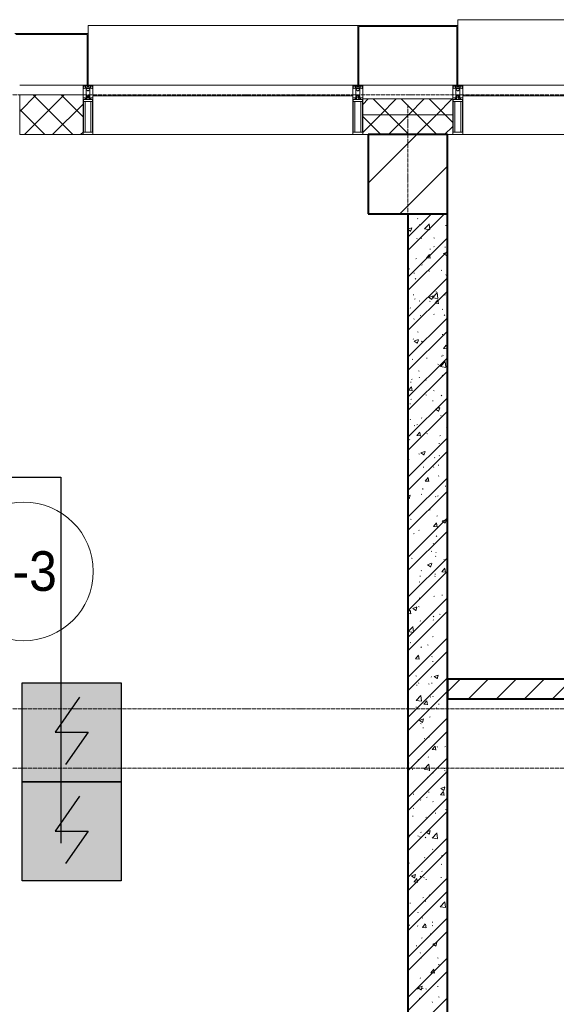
# Model space of a CAD drawing. Header units: millimetres. Extents: x -816133 to 919604, y 87941 to 147341.
# Tile 208 of 256: x 137626 to 140336, y 134040 to 139013. Entities that reach past the tile are written whole.
import ezdxf

# ---------------------------------------------------------------- set-up
doc = ezdxf.new("R2010")
doc.units = ezdxf.units.MM
doc.linetypes.add('ADSK_Линия сетки', pattern=[25, 20, -2.5, 0, -2.5])
doc.linetypes.add('Линия сетки', pattern=[25, 20, -2.5, 0, -2.5])
for name, color, linetype, lineweight in [('A-010-A_ROOM', 7, 'Continuous', 20), ('A-200-M_WALL', 7, 'Continuous', 18), ('A-200-M_WALL_INT', 7, 'Continuous', 18), ('A-200-M_WALL_PAT', 7, 'Continuous', 40), ('A-214-M_CURT_WALL', 7, 'Continuous', 18), ('A-215-M_CURT_PANEL', 7, 'Continuous', 18), ('A-280-M_COLUMN', 7, 'Continuous', 18), ('S-280-M_COLUMN', 7, 'Continuous', 18), ('Z-030-M_GRID', 7, 'Continuous', 9), ('Z-060-M_DETAIL', 7, 'Continuous', 18), ('СОУЭ', 1, 'Continuous', 30), ('СС-011-ПОЖ-СИГНАЛИЗАЦИЯ', 1, 'Continuous', 30)]:
    doc.layers.add(name, color=color, linetype=linetype, lineweight=lineweight)
doc.layers.add('EI_HATCH_GALV', color=7, linetype='Continuous')
doc.styles.add('Arial_2', font='arial.ttf', dxfattribs={"width": 0.9, "height": 400})

# ---------------------------------------------------------------- blocks, each defined once
blk = doc.blocks.new('13эт')
at = {"layer": 'S-280-M_COLUMN', "lineweight": 9}
h = blk.add_hatch(dxfattribs=at)
h.set_pattern_fill('FP_7', color=9, style=0, pattern_type=2)
h.set_pattern_definition([(45, (306945.4, 105532.93), (-314.309, 314.309), []), (45, (307259.7, 105532.93), (-314.309, 314.309), [555.625, -111.125, 3.353, -107.772])])
h.paths.add_polyline_path([(415095.4, 138032.9), (415095.4, 138432.9), (414695.4, 138432.9), (414695.4, 138032.9)])
at = {"layer": 'A-010-A_ROOM', "color": 9}
blk.add_circle((412956.5, 136226.6), 350, dxfattribs=at)
at = {"layer": 'A-200-M_WALL', "color": 9, "lineweight": 9}
for p, q in [((413255.4, 138632.9), (412935.4, 138632.9)), ((412935.4, 138632.9), (412935.4, 138432.9)), ((413255.4, 138432.9), (413255.4, 138632.9)), ((415122.9, 138612.9), (414667.9, 138612.9)), ((414667.9, 138612.9), (414667.9, 138432.9)), ((415122.9, 138432.9), (415122.9, 138612.9)), ((415122.9, 138532.9), (414667.9, 138532.9)), ((412935.4, 138432.9), (413255.4, 138432.9)), ((414667.9, 138432.9), (414695.4, 138432.9)), ((415095.4, 138432.9), (415122.9, 138432.9))]:
    blk.add_line(p, q, dxfattribs=at)
at = {"layer": 'A-200-M_WALL_INT', "color": 9, "lineweight": 40}
for p, q in [((414895.4, 138032.9), (414895.4, 131882.9)), ((415095.4, 131882.9), (415095.4, 138032.9)), ((415895.4, 135682.9), (415095.4, 135682.9)), ((415095.4, 135682.9), (415095.4, 135582.9)), ((415095.4, 135582.9), (415895.4, 135582.9))]:
    blk.add_line(p, q, dxfattribs=at)
at = {"layer": 'A-200-M_WALL_PAT', "color": 9, "linetype": 'Continuous', "lineweight": 5}
for p, q in [((412935.4, 138549.5), (413018.8, 138632.9)), ((412960.2, 138432.9), (413160.2, 138632.9)), ((413204, 138432.9), (413004, 138632.9)), ((413255.4, 138523), (413145.4, 138632.9)), ((414667.9, 138585), (414695.9, 138612.9)), ((414801.1, 138532.9), (414721.1, 138612.9)), ((414757.3, 138532.9), (414837.3, 138612.9)), ((414942.5, 138532.9), (414862.5, 138612.9)), ((414898.7, 138532.9), (414978.7, 138612.9)), ((415083.9, 138532.9), (415003.9, 138612.9)), ((415040.1, 138532.9), (415120.1, 138612.9)), ((413062.6, 138432.9), (412935.4, 138560.1)), ((413101.7, 138432.9), (413255.4, 138586.7)), ((414667.9, 138443.5), (414757.3, 138532.9)), ((414759.7, 138432.9), (414667.9, 138524.7)), ((414798.7, 138432.9), (414898.7, 138532.9)), ((414901.1, 138432.9), (414801.1, 138532.9)), ((414940.1, 138432.9), (415040.1, 138532.9)), ((415042.5, 138432.9), (414942.5, 138532.9)), ((415122.9, 138493.9), (415083.9, 138532.9)), ((413243.1, 138432.9), (413255.4, 138445.3)), ((415081.6, 138432.9), (415122.9, 138474.3))]:
    blk.add_line(p, q, dxfattribs=at)
at = {"layer": 'A-200-M_WALL_PAT', "color": 9, "linetype": 'Continuous', "lineweight": 9}
for p, q in [((414895.4, 137914.1), (415014.3, 138032.9)), ((414895.4, 137846.7), (415081.6, 138032.9)), ((414944, 138007.4), (414946.7, 138009.5)), ((414895.4, 137954.9), (414915, 137962.4)), ((414895.4, 137953.1), (414908.7, 137944.2)), ((414895.4, 137948.4), (414897.3, 137948.7)), ((414909, 137943), (414915.2, 137961.5)), ((414954.1, 137978.9), (414956.6, 137976.6)), ((414979.7, 137955.9), (415003.5, 137980.7)), ((414979.7, 137956.1), (415006.8, 137951.9)), ((415006.5, 137952.7), (415003.1, 137981.7)), ((415086.2, 137973.5), (415089.5, 137974)), ((414895.4, 137712), (415095.4, 137912)), ((414940.3, 137906), (414943, 137908)), ((414962.3, 137909.1), (414965.1, 137907.3)), ((415027.1, 137912), (415029.6, 137909.7)), ((415094.3, 137925.5), (415095.4, 137926.3)), ((414895.4, 137644.7), (415095.4, 137844.7)), ((415006, 137853.3), (415009.4, 137853.8)), ((415026.6, 137868.2), (415029.4, 137866.4)), ((415082.6, 137863.4), (415085.9, 137863.8)), ((414936.6, 137804.5), (414939.3, 137806.5)), ((414990.5, 137810.4), (415008.7, 137808.8)), ((414990.7, 137810.3), (415005.4, 137827.8)), ((415009, 137807.8), (415005.5, 137826.9)), ((415075.5, 137831.7), (415090.6, 137821.4)), ((415075.6, 137831.5), (415095.4, 137839.1)), ((415090.6, 137824), (415093.3, 137826.1)), ((415090.9, 137820.3), (415095.4, 137833.7)), ((414901.7, 137754.2), (414904.5, 137752.4)), ((414965.8, 137774.8), (414968.3, 137772.5)), ((415064.4, 137747.3), (415067.2, 137745.5)), ((414895.4, 137510), (415095.4, 137710)), ((414925.9, 137733.1), (414929.2, 137733.5)), ((414932.9, 137703), (414935.6, 137705.1)), ((415002.4, 137743.2), (415005.7, 137743.6)), ((415086.9, 137722.5), (415089.5, 137724.6)), ((414895.4, 137442.6), (415095.4, 137642.6)), ((414922.2, 137623), (414925.5, 137623.4)), ((414929.2, 137601.6), (414931.9, 137603.6)), ((415001.3, 137610.6), (415016.5, 137600.4)), ((415001.4, 137610.5), (415022.8, 137618.6)), ((415016.8, 137599.3), (415022.9, 137617.7)), ((415020.1, 137608.7), (415047.2, 137604.5)), ((415020.2, 137608.6), (415043.9, 137633.3)), ((415033, 137581.1), (415047.7, 137598.6)), ((415037.7, 137638.2), (415041, 137638.6)), ((415046.9, 137605.4), (415043.5, 137634.3)), ((415051.3, 137578.5), (415047.8, 137597.6)), ((415083.2, 137621.1), (415085.8, 137623.1)), ((414906.6, 137557.5), (414909.4, 137555.7)), ((414953.2, 137592.9), (414955.7, 137590.7)), ((415005, 137591.5), (415007.9, 137589.7)), ((415032.8, 137581.1), (415051, 137579.5)), ((415069.3, 137550.6), (415072.1, 137548.8)), ((414895.4, 137307.9), (415095.4, 137507.9)), ((414925.5, 137500.1), (414928.2, 137502.1)), ((414957.5, 137517.9), (414960.8, 137518.4)), ((415026.2, 137526), (415028.7, 137523.7)), ((415079.5, 137519.6), (415082.1, 137521.7)), ((414895.4, 137240.6), (415095.4, 137440.6)), ((414921.8, 137398.6), (414924.5, 137400.7)), ((414927.3, 137389.4), (414948.6, 137397.6)), ((414944.4, 137436.6), (414947.2, 137434.8)), ((415069.5, 137423), (415072.9, 137423.5)), ((415075.8, 137418.1), (415078.4, 137420.2)), ((414927.2, 137389.6), (414942.3, 137379.4)), ((414942.6, 137378.3), (414948.8, 137396.7)), ((414964.9, 137388.8), (414967.4, 137386.5)), ((415075.1, 137351.8), (415093.3, 137350.2)), ((415075.2, 137351.8), (415089.9, 137369.3)), ((415093.6, 137349.2), (415090.1, 137368.3)), ((414895.4, 137105.9), (415095.4, 137305.9)), ((414918.1, 137297.2), (414920.8, 137299.2)), ((414989.4, 137302.8), (414992.7, 137303.3)), ((415065.9, 137312.9), (415069.2, 137313.3)), ((415072.1, 137316.7), (415074.7, 137318.7)), ((415047.7, 137274), (415050.6, 137272.2)), ((415060.5, 137261.3), (415087.6, 137257.1)), ((415060.6, 137261.2), (415084.3, 137286)), ((415087.3, 137258), (415083.9, 137287)), ((414895.4, 137038.5), (415095.4, 137238.5)), ((414949.3, 137239.9), (414952.1, 137238.1)), ((414952.3, 137207), (414954.8, 137204.7)), ((415068.4, 137215.2), (415071, 137217.3)), ((414898.9, 137141.7), (414913.6, 137159.2)), ((414909.2, 137182.6), (414912.5, 137183)), ((414917.3, 137139.1), (414913.7, 137158.2)), ((414914.4, 137195.7), (414917.1, 137197.7)), ((414985.7, 137192.7), (414989, 137193.1)), ((414895.4, 136903.8), (415095.4, 137103.8)), ((414898.7, 137141.7), (414917, 137140.1)), ((414987.1, 137119.1), (414989.9, 137117.3)), ((415025.3, 137140), (415027.8, 137137.8)), ((415064.6, 137113.7), (415067.3, 137115.8)), ((414905.5, 137072.5), (414908.9, 137072.9)), ((414910.7, 137094.2), (414913.4, 137096.3)), ((415021, 137087.7), (415024.3, 137088.1)), ((415035.1, 137045.7), (415056.4, 137053.9)), ((415050.4, 137034.5), (415056.5, 137052.9)), ((414895.4, 136836.4), (415095.4, 137036.4)), ((414964, 137002.8), (414966.5, 137000.6)), ((415034.9, 137045.9), (415050.1, 137035.6)), ((415060.9, 137012.3), (415063.6, 137014.3)), ((414907, 136992.8), (414909.6, 136994.8)), ((414927.8, 136963.3), (414930.6, 136961.5)), ((414940.8, 136967.4), (414944.1, 136967.9)), ((415090.5, 136956.4), (415093.3, 136954.6)), ((414895.4, 136701.7), (415095.4, 136901.7)), ((414941, 136912.4), (414959.3, 136910.8)), ((414941.2, 136912.4), (414955.9, 136929.9)), ((414959.5, 136909.8), (414956, 136928.9)), ((414992, 136922.4), (414994.8, 136920.6)), ((415057.2, 136910.8), (415059.9, 136912.9)), ((414903.3, 136891.3), (414905.9, 136893.3)), ((415052.9, 136872.5), (415056.2, 136873)), ((414895.4, 136634.4), (415095.4, 136834.4)), ((414951.4, 136821), (414953.9, 136818.7)), ((414960.8, 136824.8), (414975.9, 136814.6)), ((414960.9, 136824.7), (414982.2, 136832.9)), ((414976.2, 136813.5), (414982.4, 136831.9)), ((415029.8, 136801.5), (415032.6, 136799.7)), ((415053.5, 136809.4), (415056.2, 136811.4)), ((414899.6, 136789.8), (414902.2, 136791.9)), ((414972.7, 136752.3), (414976, 136752.8)), ((415024.4, 136754.1), (415026.9, 136751.8)), ((415049.2, 136762.4), (415052.6, 136762.8)), ((414983.5, 136683.1), (414998.2, 136700.6)), ((415049.8, 136707.9), (415052.5, 136709.9)), ((414895.4, 136499.7), (415095.4, 136699.7)), ((414895.9, 136688.4), (414898.5, 136690.4)), ((414983.3, 136683.1), (415001.5, 136681.6)), ((415001.8, 136680.5), (414998.3, 136699.7)), ((415084.5, 136657.4), (415087.8, 136657.8)), ((414895.4, 136632.5), (414895.8, 136632.5)), ((414895.4, 136432.3), (415095.4, 136632.3)), ((414895.4, 136607), (414908.1, 136611.8)), ((414902, 136592.5), (414908.2, 136610.9)), ((414963.1, 136616.9), (414965.6, 136614.6)), ((414969, 136642.2), (414972.4, 136642.6)), ((414970.5, 136645.7), (414973.3, 136643.9)), ((415034.7, 136604.8), (415037.6, 136603)), ((415046.1, 136606.4), (415048.8, 136608.5)), ((414895.4, 136597.9), (414901.8, 136593.6)), ((415004.3, 136537.2), (415007.6, 136537.6)), ((415042.4, 136505), (415045.1, 136507)), ((414895.4, 136297.6), (415095.4, 136497.6)), ((414909.8, 136490.8), (414912.7, 136489)), ((415025.6, 136453.9), (415043.8, 136452.3)), ((415025.8, 136453.8), (415040.5, 136471.4)), ((415044.1, 136451.3), (415040.6, 136470.4)), ((415068.5, 136481.1), (415083.7, 136470.9)), ((415068.7, 136480.9), (415090, 136489.1)), ((415072.5, 136483.9), (415075.4, 136482.1)), ((415084, 136469.8), (415090.1, 136488.2)), ((414895.4, 136230.3), (415095.4, 136430.3)), ((414924.1, 136416.9), (414927.4, 136417.4)), ((414950.5, 136435), (414953, 136432.8)), ((415038.7, 136403.5), (415041.4, 136405.5)), ((415023.5, 136368.1), (415026, 136365.8)), ((415013.2, 136328.2), (415016, 136326.4)), ((415035, 136302), (415037.7, 136304.1)), ((415036.2, 136322), (415039.5, 136322.5)), ((414895.4, 136095.6), (415095.4, 136295.6)), ((414914.7, 136294.1), (414917.6, 136292.3)), ((414994.4, 136260.1), (415009.5, 136249.8)), ((414994.5, 136259.9), (415015.8, 136268.1)), ((415009.8, 136248.7), (415016, 136267.1)), ((415077.4, 136287.2), (415080.3, 136285.4)), ((414895.4, 136028.2), (415095.4, 136228.2)), ((414962.2, 136230.9), (414964.7, 136228.6)), ((415032.5, 136211.9), (415035.9, 136212.3)), ((415067.9, 136224.6), (415086.1, 136223)), ((415068.1, 136224.6), (415082.8, 136242.1)), ((415086.4, 136222), (415082.9, 136241.1)), ((414952.5, 136173.3), (414955.4, 136171.5)), ((414956, 136201.8), (414959.3, 136202.3)), ((415031.3, 136200.6), (415034, 136202.6)), ((415067.8, 136106.9), (415071.1, 136107.3)), ((414895.4, 135893.5), (415095.4, 136093.5)), ((414952.4, 136091.7), (414955.7, 136092.1)), ((415027.6, 136099.1), (415030.2, 136101.1)), ((414895.4, 136018.8), (414906.4, 136032)), ((414895.4, 135826.2), (415095.4, 136026.2)), ((414895.4, 136016.1), (414896, 136015.7)), ((414895.4, 136014.1), (414909.8, 136012.9)), ((414910.1, 136011.9), (414906.6, 136031)), ((414920.2, 136039), (414935.4, 136028.8)), ((414920.3, 136038.9), (414941.7, 136047.1)), ((414935.6, 136027.7), (414941.8, 136046.1)), ((414949.6, 136049.1), (414952.1, 136046.8)), ((415055.9, 136010.6), (415058.7, 136008.8)), ((414957.5, 135976.6), (414960.3, 135974.8)), ((414987.6, 135986.7), (414990.9, 135987.1)), ((415022.7, 135982.1), (415025.1, 135979.9)), ((415023.9, 135997.6), (415026.5, 135999.7)), ((414896.9, 135922.2), (414920.6, 135947)), ((414896.9, 135922.3), (414924, 135918.1)), ((414923.7, 135919), (414920.3, 135948)), ((414895.4, 135691.5), (415095.4, 135891.5)), ((414907.4, 135866.4), (414910.8, 135866.9)), ((414995.3, 135855.7), (414998.1, 135853.9)), ((415020.2, 135896.2), (415022.8, 135898.2)), ((414895.4, 135624.1), (415095.4, 135824.1)), ((414961.3, 135844.9), (414963.8, 135842.7)), ((414933.9, 135785.2), (414952.1, 135783.6)), ((414934, 135785.2), (414948.7, 135802.7)), ((414952.4, 135782.6), (414948.8, 135801.7)), ((415016.5, 135794.7), (415019.1, 135796.7)), ((415019.5, 135771.5), (415022.8, 135772)), ((414895.4, 135489.4), (415095.4, 135689.4)), ((414935.9, 135699.9), (414938.7, 135698.1)), ((414948.7, 135663.1), (414951.2, 135660.8)), ((415000.2, 135659), (415003, 135657.2)), ((415012.8, 135693.2), (415015.4, 135695.3)), ((415015.9, 135661.4), (415019.2, 135661.8)), ((415028, 135695.3), (415043.2, 135685.1)), ((415028.1, 135695.1), (415049.5, 135703.3)), ((415043.4, 135684), (415049.6, 135702.4)), ((415095.4, 135618.3), (415160, 135682.9)), ((415201.4, 135582.9), (415301.4, 135682.9)), ((415342.8, 135582.9), (415442.8, 135682.9)), ((415484.3, 135582.9), (415584.3, 135682.9)), ((415625.7, 135582.9), (415725.7, 135682.9)), ((414895.4, 135422.1), (415095.4, 135622.1)), ((414939.3, 135651.3), (414942.6, 135651.8)), ((414937.3, 135574.9), (414961.1, 135599.6)), ((414937.3, 135575), (414964.4, 135570.8)), ((414964.1, 135571.7), (414960.7, 135600.6)), ((414976.3, 135555.9), (414991, 135573.4)), ((414994.7, 135553.3), (414991.1, 135572.4)), ((415009.1, 135591.8), (415011.7, 135593.8)), ((415021.8, 135596.2), (415024.2, 135593.9)), ((415051.1, 135556.4), (415054.4, 135556.8)), ((414935.7, 135541.2), (414939, 135541.6)), ((414976.2, 135555.9), (414994.4, 135554.3)), ((415038, 135538.1), (415040.8, 135536.3)), ((414895.4, 135287.4), (415095.4, 135487.4)), ((414953.8, 135474.3), (414969, 135464)), ((414954, 135474.1), (414975.3, 135482.3)), ((414960.4, 135459), (414962.9, 135456.7)), ((414969.2, 135462.9), (414975.4, 135481.4)), ((415005.3, 135490.3), (415008, 135492.3)), ((414895.4, 135220), (415095.4, 135420)), ((414970.9, 135436.2), (414974.3, 135436.6)), ((414978.6, 135382.4), (414981.4, 135380.6)), ((415001.6, 135388.8), (415004.3, 135390.9)), ((415018.5, 135326.7), (415036.7, 135325.1)), ((415018.6, 135326.6), (415033.3, 135344.1)), ((415036.9, 135324.1), (415033.4, 135343.2)), ((415042.9, 135341.4), (415045.7, 135339.6)), ((415083, 135341.3), (415086.3, 135341.7)), ((414895.4, 135085.3), (415095.4, 135285.3)), ((414895.4, 135259.1), (414901.1, 135261.3)), ((414895.4, 135242.9), (414901.3, 135260.3)), ((414947.8, 135277.1), (414950.3, 135274.9)), ((414997.9, 135287.4), (415000.6, 135289.4)), ((414895.4, 135017.9), (415095.4, 135217.9)), ((414918, 135227.5), (414920.8, 135225.7)), ((414977.7, 135227.5), (415001.5, 135252.2)), ((414977.7, 135227.6), (415004.8, 135223.4)), ((415004.5, 135224.3), (415001.1, 135253.2)), ((415002.8, 135221), (415006.1, 135221.5)), ((415020.9, 135210.2), (415023.3, 135207.9)), ((415079.4, 135231.1), (415082.7, 135231.6)), ((415080.7, 135220.6), (415083.5, 135218.8)), ((414994.2, 135185.9), (414996.9, 135187.9)), ((414999.2, 135110.9), (415002.5, 135111.3)), ((415060.9, 135097.4), (415075.6, 135114.9)), ((415061.6, 135130.5), (415076.8, 135120.3)), ((415061.7, 135130.4), (415083.1, 135138.5)), ((415079.2, 135094.8), (415075.7, 135113.9)), ((415077, 135119.2), (415083.2, 135137.6)), ((414895.4, 134883.2), (415095.4, 135083.2)), ((414922.6, 135100.8), (414926, 135101.3)), ((414959.5, 135073), (414962, 135070.7)), ((414990.5, 135084.4), (414993.2, 135086.5)), ((415021.3, 135064.8), (415024.2, 135063)), ((415060.7, 135097.4), (415079, 135095.8)), ((414895.4, 134815.9), (415095.4, 135015.9)), ((414922.9, 135030.8), (414925.7, 135029)), ((415085.6, 135023.9), (415088.4, 135022.1)), ((414919, 134990.7), (414922.3, 134991.1)), ((414986.8, 134983), (414989.5, 134985)), ((415034.4, 135005.9), (415037.8, 135006.3)), ((414987.6, 134909.3), (415008.9, 134917.5)), ((415002.9, 134898.2), (415009, 134916.6)), ((414895.4, 134900.1), (414899.3, 134904.7)), ((414895.4, 134886.3), (414902.6, 134885.7)), ((414895.4, 134681.2), (415095.4, 134881.2)), ((414902.9, 134884.7), (414899.4, 134903.8)), ((414946.9, 134891.2), (414949.4, 134888.9)), ((414954.3, 134885.7), (414957.6, 134886.1)), ((414960.7, 134909.9), (414963.5, 134908.1)), ((414983.1, 134881.5), (414985.8, 134883.5)), ((414987.4, 134909.5), (415002.6, 134899.3)), ((415018.1, 134880.1), (415041.9, 134904.9)), ((415018.1, 134880.3), (415045.2, 134876.1)), ((415044.9, 134876.9), (415041.5, 134905.9)), ((414895.4, 134613.8), (415095.4, 134813.8)), ((415020, 134824.2), (415022.4, 134822)), ((414979.4, 134780), (414982.1, 134782.1)), ((415066.3, 134790.8), (415069.6, 134791.2)), ((414901.3, 134754.2), (414904.2, 134752.3)), ((414965.6, 134713.2), (414968.4, 134711.4)), ((415064, 134747.3), (415066.9, 134745.5)), ((414895.4, 134479.1), (415095.4, 134679.1)), ((414913.3, 134688.5), (414928.4, 134678.2)), ((414913.4, 134688.3), (414934.7, 134696.5)), ((414926.9, 134658), (414941.6, 134675.5)), ((414928.7, 134677.1), (414934.9, 134695.6)), ((414945.2, 134655.4), (414941.7, 134674.5)), ((414958.6, 134687), (414961.1, 134684.8)), ((414975.7, 134678.6), (414978.4, 134680.6)), ((414986.1, 134670.5), (414989.5, 134671)), ((415062.7, 134680.6), (415066, 134681.1)), ((414926.7, 134658), (414944.9, 134656.4)), ((414895.4, 134411.8), (415095.4, 134611.8)), ((414972, 134577.1), (414974.6, 134579.1)), ((415003.4, 134592.3), (415006.2, 134590.5)), ((415095.2, 134565.8), (415095.4, 134565.6)), ((415095.3, 134565.6), (415095.4, 134565.6)), ((414906, 134550.3), (414909.3, 134550.8)), ((414982.5, 134560.4), (414985.8, 134560.8)), ((415058.5, 134532.8), (415082.3, 134557.5)), ((415058.5, 134532.9), (415085.6, 134528.7)), ((415085.3, 134529.6), (415081.9, 134558.5)), ((414895.4, 134277.1), (415095.4, 134477.1)), ((414946, 134505.2), (414948.5, 134502.9)), ((414968.3, 134475.6), (414970.9, 134477.7)), ((414902.3, 134440.2), (414905.6, 134440.6)), ((414944.1, 134436.6), (414946.9, 134434.8)), ((414969, 134428.7), (414987.2, 134427.1)), ((414969.2, 134428.7), (414983.9, 134446.2)), ((414987.5, 134426.1), (414984, 134445.2)), ((415017.8, 134455.4), (415021.1, 134455.8)), ((415019.1, 134438.3), (415021.5, 134436)), ((414895.4, 134209.7), (415095.4, 134409.7)), ((414964.6, 134374.2), (414967.2, 134376.2)), ((415008.3, 134395.7), (415011.1, 134393.8)), ((414937.6, 134335.2), (414940.9, 134335.6)), ((415021.1, 134344.7), (415036.2, 134334.5)), ((415021.2, 134344.6), (415042.5, 134352.7)), ((415036.5, 134333.4), (415042.6, 134351.8)), ((414895.4, 134075), (415095.4, 134275)), ((414957.7, 134301.1), (414960.2, 134298.8)), ((414960.9, 134272.7), (414963.5, 134274.7)), ((415046.1, 134274.8), (415049, 134273)), ((415011.5, 134199.4), (415026.2, 134216.9)), ((415029.8, 134196.9), (415026.3, 134216)), ((415049.6, 134240.3), (415053, 134240.7)), ((414895.4, 134007.7), (415095.4, 134207.7)), ((414957.2, 134171.2), (414959.8, 134173.3)), ((415011.3, 134199.4), (415029.5, 134197.9)), ((414945.1, 134119.2), (414947.6, 134117)), ((414946.9, 134123.7), (414962.1, 134113.5)), ((414947, 134123.5), (414968.4, 134131.7)), ((414962.3, 134112.4), (414968.5, 134130.8)), ((414969.5, 134120.1), (414972.8, 134120.5)), ((414986.8, 134119), (414989.6, 134117.2)), ((415046, 134130.1), (415049.3, 134130.6)), ((414895.4, 133873), (415095.4, 134073)), ((414953.5, 134069.8), (414956.1, 134071.8)), ((415051, 134078.1), (415053.9, 134076.3)), ((415018.2, 134052.3), (415020.6, 134050))]:
    blk.add_line(p, q, dxfattribs=at)
at = {"layer": 'A-214-M_CURT_WALL', "color": 9, "lineweight": 5, "extrusion": (0, 0, -1)}
for p, q in [((413275.4, 138682.9), (413255.4, 138682.9)), ((413255.4, 138682.9), (413255.4, 138432.9)), ((413305.4, 138682.9), (413280.4, 138682.9)), ((413305.4, 138432.9), (413305.4, 138682.9)), ((414642.9, 138682.9), (414617.9, 138682.9)), ((414617.9, 138682.9), (414617.9, 138432.9)), ((414667.9, 138682.9), (414647.9, 138682.9)), ((414667.9, 138432.9), (414667.9, 138682.9)), ((415142.9, 138682.9), (415122.9, 138682.9)), ((415122.9, 138682.9), (415122.9, 138432.9)), ((415172.9, 138682.9), (415147.9, 138682.9)), ((415172.9, 138432.9), (415172.9, 138682.9)), ((413255.4, 138432.9), (413305.4, 138432.9)), ((414617.9, 138432.9), (414667.9, 138432.9)), ((415122.9, 138432.9), (415172.9, 138432.9))]:
    blk.add_line(p, q, dxfattribs=at)
at = {"layer": 'A-214-M_CURT_WALL', "color": 9, "lineweight": 5}
for p, q in [((414617.9, 138432.9), (413305.4, 138432.9)), ((416485.4, 138432.9), (415172.9, 138432.9))]:
    blk.add_line(p, q, dxfattribs=at)
at = {"layer": 'A-215-M_CURT_PANEL', "color": 9, "lineweight": 5}
for p, q in [((414617.9, 138682.9), (413305.4, 138682.9)), ((413305.4, 138682.9), (413305.4, 138627.9)), ((414617.9, 138627.9), (414617.9, 138682.9)), ((416485.4, 138682.9), (415172.9, 138682.9)), ((415172.9, 138682.9), (415172.9, 138627.9)), ((413305.4, 138627.9), (414617.9, 138627.9)), ((415172.9, 138627.9), (416485.4, 138627.9))]:
    blk.add_line(p, q, dxfattribs=at)
at = {"layer": 'A-280-M_COLUMN', "color": 9, "lineweight": 5}
for p, q in [((416510.4, 139012.9), (415147.9, 139012.9)), ((415147.9, 138982.9), (415147.9, 139012.9)), ((413280.4, 138942.9), (412910.4, 138942.9)), ((414642.9, 138982.9), (413280.4, 138982.9)), ((413280.4, 138942.9), (413280.4, 138982.9)), ((413280.4, 138682.9), (413280.4, 138942.9)), ((415147.9, 138982.9), (414642.9, 138982.9)), ((414642.9, 138982.9), (414642.9, 138682.9)), ((414647.9, 138682.9), (414647.9, 138977.9)), ((414647.9, 138977.9), (415142.9, 138977.9)), ((415142.9, 138977.9), (415142.9, 138682.9)), ((415147.9, 138682.9), (415147.9, 138982.9)), ((412915.4, 138937.9), (413275.4, 138937.9)), ((413275.4, 138937.9), (413275.4, 138682.9)), ((412935.4, 138682.9), (413255.4, 138682.9)), ((413275.4, 138682.9), (413280.4, 138682.9)), ((414642.9, 138682.9), (414647.9, 138682.9)), ((414667.9, 138682.9), (415122.9, 138682.9)), ((415142.9, 138682.9), (415147.9, 138682.9))]:
    blk.add_line(p, q, dxfattribs=at)
at = {"layer": 'S-280-M_COLUMN', "color": 9, "lineweight": 40}
for p, q in [((415095.4, 138432.9), (414695.4, 138432.9)), ((414695.4, 138432.9), (414695.4, 138032.9)), ((415095.4, 138032.9), (415095.4, 138432.9)), ((414695.4, 138032.9), (415095.4, 138032.9))]:
    blk.add_line(p, q, dxfattribs=at)
at = {"layer": 'Z-030-M_GRID', "color": 9, "linetype": 'ADSK_Линия сетки'}
for p, q in [((443695.4, 138632.9), (399384.3, 138632.9)), ((443695.4, 135532.9), (400654.3, 135532.9)), ((443695.4, 135232.9), (399384.3, 135232.9))]:
    blk.add_line(p, q, dxfattribs=at)
at = {"layer": 'Z-030-M_GRID', "color": 9, "linetype": 'Линия сетки'}
blk.add_line((414895.4, 117558.7), (414895.4, 138582.9), dxfattribs=at)
at = {"layer": 'Z-060-M_DETAIL', "color": 9, "lineweight": 5, "extrusion": (0, 0, -1)}
for p, q in [((413255.4, 138682.9), (413255.4, 138668.7)), ((413255.4, 138682.9), (413280.4, 138682.9)), ((413256.6, 138668.4), (413255.4, 138668.7)), ((413257.9, 138672.4), (413256.6, 138668.4)), ((413256.6, 138665.9), (413256.6, 138668.4)), ((413258.1, 138665.9), (413256.6, 138665.9)), ((413256.7, 138681.6), (413256.7, 138673)), ((413256.7, 138681.6), (413268.6, 138681.6)), ((413257.9, 138672.4), (413256.7, 138673)), ((413257.2, 138672.8), (413257.9, 138675)), ((413259.1, 138678.4), (413257.9, 138678.4)), ((413257.9, 138675), (413257.9, 138678.4)), ((413258.1, 138666.9), (413259.1, 138666.9)), ((413258.1, 138665.9), (413258.1, 138666.9)), ((413259.1, 138678.4), (413259.1, 138676.4)), ((413259.1, 138676.4), (413266.2, 138676.4)), ((413261.4, 138665.3), (413259.1, 138666.9)), ((413262, 138666.3), (413261.4, 138665.3)), ((413273, 138666.3), (413262, 138666.3)), ((413267.2, 138678.4), (413266.2, 138678.4)), ((413266.2, 138676.4), (413266.2, 138678.4)), ((413267.2, 138678.4), (413268.2, 138675.7)), ((413267.7, 138675.3), (413268.6, 138676)), ((413267.7, 138675.3), (413269.1, 138671.5)), ((413268.2, 138673.9), (413268.2, 138668.1)), ((413268.2, 138668.1), (413280.4, 138668.1)), ((413268.6, 138681.6), (413268.6, 138676)), ((413269.9, 138671.7), (413269.1, 138671.5)), ((413275.6, 138681.4), (413269.9, 138681.4)), ((413269.9, 138681.4), (413269.9, 138671.7)), ((413270.4, 138629.9), (413270.4, 138665.9)), ((413270.4, 138665.9), (413272.9, 138665.9)), ((413272.9, 138664.5), (413271.9, 138664.5)), ((413271.9, 138664.5), (413271.9, 138659.9)), ((413271.9, 138659.9), (413278.9, 138653)), ((413272.9, 138665.9), (413272.9, 138664.5)), ((413273, 138664.9), (413273, 138666.3)), ((413277.8, 138664.9), (413273, 138664.9)), ((413275.6, 138681.4), (413275.6, 138674.9)), ((413280.4, 138674.9), (413275.6, 138674.9)), ((413277.8, 138664.9), (413277.8, 138666.1)), ((413277.8, 138666.1), (413280.4, 138666.1)), ((413278.9, 138653), (413280.4, 138653)), ((413305.4, 138682.9), (413280.4, 138682.9)), ((413280.4, 138682.9), (413280.4, 138674.9)), ((413280.4, 138682.9), (413280.4, 138674.9)), ((413280.4, 138674.9), (413285.2, 138674.9)), ((413280.4, 138668.1), (413280.4, 138666.1)), ((413292.6, 138668.1), (413280.4, 138668.1)), ((413280.4, 138668.1), (413280.4, 138666.1)), ((413283, 138666.1), (413280.4, 138666.1)), ((413281.9, 138653), (413280.4, 138653)), ((413288.9, 138659.9), (413281.9, 138653)), ((413283, 138664.9), (413283, 138666.1)), ((413283, 138664.9), (413287.8, 138664.9)), ((413285.2, 138681.4), (413290.9, 138681.4)), ((413285.2, 138681.4), (413285.2, 138674.9)), ((413287.8, 138664.9), (413287.8, 138666.3)), ((413287.8, 138666.3), (413298.8, 138666.3)), ((413290.4, 138665.9), (413287.9, 138665.9)), ((413287.9, 138665.9), (413287.9, 138664.5)), ((413287.9, 138664.5), (413288.9, 138664.5)), ((413288.9, 138664.5), (413288.9, 138659.9)), ((413290.4, 138629.9), (413290.4, 138665.9)), ((413290.9, 138681.4), (413290.9, 138671.7)), ((413290.9, 138671.7), (413291.7, 138671.5)), ((413293.1, 138675.3), (413291.7, 138671.5)), ((413304.1, 138681.6), (413292.2, 138681.6)), ((413292.2, 138681.6), (413292.2, 138676)), ((413293.1, 138675.3), (413292.2, 138676)), ((413293.6, 138678.4), (413292.6, 138675.7)), ((413292.6, 138673.9), (413292.6, 138668.1)), ((413293.6, 138678.4), (413294.6, 138678.4)), ((413294.6, 138676.4), (413294.6, 138678.4)), ((413301.7, 138676.4), (413294.6, 138676.4)), ((413298.8, 138666.3), (413299.4, 138665.3)), ((413299.4, 138665.3), (413301.7, 138666.9)), ((413301.7, 138678.4), (413302.9, 138678.4)), ((413301.7, 138678.4), (413301.7, 138676.4)), ((413302.7, 138666.9), (413301.7, 138666.9)), ((413302.7, 138665.9), (413302.7, 138666.9)), ((413302.7, 138665.9), (413304.3, 138665.9)), ((413302.9, 138675), (413302.9, 138678.4)), ((413303.6, 138672.8), (413302.9, 138675)), ((413302.9, 138672.4), (413304.1, 138673)), ((413302.9, 138672.4), (413304.3, 138668.4)), ((413304.1, 138681.6), (413304.1, 138673)), ((413304.3, 138668.4), (413305.4, 138668.7)), ((413304.3, 138665.9), (413304.3, 138668.4)), ((413305.4, 138682.9), (413305.4, 138668.7)), ((414617.9, 138682.9), (414617.9, 138668.7)), ((414617.9, 138682.9), (414642.9, 138682.9)), ((414619.1, 138668.4), (414617.9, 138668.7)), ((414620.4, 138672.4), (414619.1, 138668.4)), ((414619.1, 138665.9), (414619.1, 138668.4)), ((414620.6, 138665.9), (414619.1, 138665.9)), ((414619.2, 138681.6), (414619.2, 138673)), ((414619.2, 138681.6), (414631.1, 138681.6)), ((414620.4, 138672.4), (414619.2, 138673)), ((414619.7, 138672.8), (414620.4, 138675)), ((414621.6, 138678.4), (414620.4, 138678.4)), ((414620.4, 138675), (414620.4, 138678.4)), ((414620.6, 138666.9), (414621.6, 138666.9)), ((414620.6, 138665.9), (414620.6, 138666.9)), ((414621.6, 138678.4), (414621.6, 138676.4)), ((414621.6, 138676.4), (414628.7, 138676.4)), ((414623.9, 138665.3), (414621.6, 138666.9)), ((414624.5, 138666.3), (414623.9, 138665.3)), ((414635.5, 138666.3), (414624.5, 138666.3)), ((414629.7, 138678.4), (414628.7, 138678.4)), ((414628.7, 138676.4), (414628.7, 138678.4)), ((414629.7, 138678.4), (414630.7, 138675.7)), ((414630.2, 138675.3), (414631.1, 138676)), ((414630.2, 138675.3), (414631.6, 138671.5)), ((414630.7, 138673.9), (414630.7, 138668.1)), ((414630.7, 138668.1), (414642.9, 138668.1)), ((414631.1, 138681.6), (414631.1, 138676)), ((414632.4, 138671.7), (414631.6, 138671.5)), ((414638.1, 138681.4), (414632.4, 138681.4)), ((414632.4, 138681.4), (414632.4, 138671.7)), ((414632.9, 138629.9), (414632.9, 138665.9)), ((414632.9, 138665.9), (414635.4, 138665.9)), ((414635.4, 138664.5), (414634.4, 138664.5)), ((414634.4, 138664.5), (414634.4, 138659.9)), ((414634.4, 138659.9), (414641.4, 138653)), ((414635.4, 138665.9), (414635.4, 138664.5)), ((414635.5, 138664.9), (414635.5, 138666.3)), ((414640.3, 138664.9), (414635.5, 138664.9)), ((414638.1, 138681.4), (414638.1, 138674.9)), ((414642.9, 138674.9), (414638.1, 138674.9)), ((414640.3, 138664.9), (414640.3, 138666.1)), ((414640.3, 138666.1), (414642.9, 138666.1)), ((414641.4, 138653), (414642.9, 138653)), ((414667.9, 138682.9), (414642.9, 138682.9)), ((414642.9, 138682.9), (414642.9, 138674.9)), ((414642.9, 138682.9), (414642.9, 138674.9)), ((414642.9, 138674.9), (414647.7, 138674.9)), ((414642.9, 138668.1), (414642.9, 138666.1)), ((414655.1, 138668.1), (414642.9, 138668.1)), ((414642.9, 138668.1), (414642.9, 138666.1)), ((414645.5, 138666.1), (414642.9, 138666.1)), ((414644.4, 138653), (414642.9, 138653)), ((414651.4, 138659.9), (414644.4, 138653)), ((414645.5, 138664.9), (414645.5, 138666.1)), ((414645.5, 138664.9), (414650.3, 138664.9)), ((414647.7, 138681.4), (414653.4, 138681.4)), ((414647.7, 138681.4), (414647.7, 138674.9)), ((414650.3, 138664.9), (414650.3, 138666.3)), ((414650.3, 138666.3), (414661.3, 138666.3)), ((414652.9, 138665.9), (414650.4, 138665.9)), ((414650.4, 138665.9), (414650.4, 138664.5)), ((414650.4, 138664.5), (414651.4, 138664.5)), ((414651.4, 138664.5), (414651.4, 138659.9)), ((414652.9, 138629.9), (414652.9, 138665.9)), ((414653.4, 138681.4), (414653.4, 138671.7)), ((414653.4, 138671.7), (414654.2, 138671.5)), ((414655.6, 138675.3), (414654.2, 138671.5)), ((414666.6, 138681.6), (414654.7, 138681.6)), ((414654.7, 138681.6), (414654.7, 138676)), ((414655.6, 138675.3), (414654.7, 138676)), ((414656.1, 138678.4), (414655.1, 138675.7)), ((414655.1, 138673.9), (414655.1, 138668.1)), ((414656.1, 138678.4), (414657.1, 138678.4)), ((414657.1, 138676.4), (414657.1, 138678.4)), ((414664.2, 138676.4), (414657.1, 138676.4)), ((414661.3, 138666.3), (414661.9, 138665.3)), ((414661.9, 138665.3), (414664.2, 138666.9)), ((414664.2, 138678.4), (414665.4, 138678.4)), ((414664.2, 138678.4), (414664.2, 138676.4)), ((414665.2, 138666.9), (414664.2, 138666.9)), ((414665.2, 138665.9), (414665.2, 138666.9)), ((414665.2, 138665.9), (414666.8, 138665.9)), ((414665.4, 138675), (414665.4, 138678.4)), ((414666.1, 138672.8), (414665.4, 138675)), ((414665.4, 138672.4), (414666.6, 138673)), ((414665.4, 138672.4), (414666.8, 138668.4)), ((414666.6, 138681.6), (414666.6, 138673)), ((414666.8, 138668.4), (414667.9, 138668.7)), ((414666.8, 138665.9), (414666.8, 138668.4)), ((414667.9, 138682.9), (414667.9, 138668.7)), ((415122.9, 138682.9), (415122.9, 138668.7)), ((415122.9, 138682.9), (415147.9, 138682.9)), ((415124.1, 138668.4), (415122.9, 138668.7)), ((415125.4, 138672.4), (415124.1, 138668.4)), ((415124.1, 138665.9), (415124.1, 138668.4)), ((415125.6, 138665.9), (415124.1, 138665.9)), ((415124.2, 138681.6), (415124.2, 138673)), ((415124.2, 138681.6), (415136.1, 138681.6)), ((415125.4, 138672.4), (415124.2, 138673)), ((415124.7, 138672.8), (415125.4, 138675)), ((415126.6, 138678.4), (415125.4, 138678.4)), ((415125.4, 138675), (415125.4, 138678.4)), ((415125.6, 138666.9), (415126.6, 138666.9)), ((415125.6, 138665.9), (415125.6, 138666.9)), ((415126.6, 138678.4), (415126.6, 138676.4)), ((415126.6, 138676.4), (415133.7, 138676.4)), ((415128.9, 138665.3), (415126.6, 138666.9)), ((415129.5, 138666.3), (415128.9, 138665.3)), ((415140.5, 138666.3), (415129.5, 138666.3)), ((415134.7, 138678.4), (415133.7, 138678.4)), ((415133.7, 138676.4), (415133.7, 138678.4)), ((415134.7, 138678.4), (415135.7, 138675.7)), ((415135.2, 138675.3), (415136.1, 138676)), ((415135.2, 138675.3), (415136.6, 138671.5)), ((415135.7, 138673.9), (415135.7, 138668.1)), ((415135.7, 138668.1), (415147.9, 138668.1)), ((415136.1, 138681.6), (415136.1, 138676)), ((415137.4, 138671.7), (415136.6, 138671.5)), ((415143.1, 138681.4), (415137.4, 138681.4)), ((415137.4, 138681.4), (415137.4, 138671.7)), ((415137.9, 138629.9), (415137.9, 138665.9)), ((415137.9, 138665.9), (415140.4, 138665.9)), ((415140.4, 138664.5), (415139.4, 138664.5)), ((415139.4, 138664.5), (415139.4, 138659.9)), ((415139.4, 138659.9), (415146.4, 138653)), ((415140.4, 138665.9), (415140.4, 138664.5)), ((415140.5, 138664.9), (415140.5, 138666.3)), ((415145.3, 138664.9), (415140.5, 138664.9)), ((415143.1, 138681.4), (415143.1, 138674.9)), ((415147.9, 138674.9), (415143.1, 138674.9)), ((415145.3, 138664.9), (415145.3, 138666.1)), ((415145.3, 138666.1), (415147.9, 138666.1)), ((415146.4, 138653), (415147.9, 138653)), ((415172.9, 138682.9), (415147.9, 138682.9)), ((415147.9, 138682.9), (415147.9, 138674.9)), ((415147.9, 138682.9), (415147.9, 138674.9)), ((415147.9, 138674.9), (415152.7, 138674.9)), ((415147.9, 138668.1), (415147.9, 138666.1)), ((415160.1, 138668.1), (415147.9, 138668.1)), ((415147.9, 138668.1), (415147.9, 138666.1)), ((415150.5, 138666.1), (415147.9, 138666.1)), ((415149.4, 138653), (415147.9, 138653)), ((415156.4, 138659.9), (415149.4, 138653)), ((415150.5, 138664.9), (415150.5, 138666.1)), ((415150.5, 138664.9), (415155.3, 138664.9)), ((415152.7, 138681.4), (415158.4, 138681.4)), ((415152.7, 138681.4), (415152.7, 138674.9)), ((415155.3, 138664.9), (415155.3, 138666.3)), ((415155.3, 138666.3), (415166.3, 138666.3)), ((415157.9, 138665.9), (415155.4, 138665.9)), ((415155.4, 138665.9), (415155.4, 138664.5)), ((415155.4, 138664.5), (415156.4, 138664.5)), ((415156.4, 138664.5), (415156.4, 138659.9)), ((415157.9, 138629.9), (415157.9, 138665.9)), ((415158.4, 138681.4), (415158.4, 138671.7)), ((415158.4, 138671.7), (415159.2, 138671.5)), ((415160.6, 138675.3), (415159.2, 138671.5)), ((415171.6, 138681.6), (415159.7, 138681.6)), ((415159.7, 138681.6), (415159.7, 138676)), ((415160.6, 138675.3), (415159.7, 138676)), ((415161.1, 138678.4), (415160.1, 138675.7)), ((415160.1, 138673.9), (415160.1, 138668.1)), ((415161.1, 138678.4), (415162.1, 138678.4)), ((415162.1, 138676.4), (415162.1, 138678.4)), ((415169.2, 138676.4), (415162.1, 138676.4)), ((415166.3, 138666.3), (415166.9, 138665.3)), ((415166.9, 138665.3), (415169.2, 138666.9)), ((415169.2, 138678.4), (415170.4, 138678.4)), ((415169.2, 138678.4), (415169.2, 138676.4)), ((415170.2, 138666.9), (415169.2, 138666.9)), ((415170.2, 138665.9), (415170.2, 138666.9)), ((415170.2, 138665.9), (415171.8, 138665.9)), ((415170.4, 138675), (415170.4, 138678.4)), ((415171.1, 138672.8), (415170.4, 138675)), ((415170.4, 138672.4), (415171.6, 138673)), ((415170.4, 138672.4), (415171.8, 138668.4)), ((415171.6, 138681.6), (415171.6, 138673)), ((415171.8, 138668.4), (415172.9, 138668.7)), ((415171.8, 138665.9), (415171.8, 138668.4)), ((415172.9, 138682.9), (415172.9, 138668.7)), ((413266.4, 138617.7), (413255.4, 138617.7)), ((413255.4, 138617.7), (413255.4, 138432.9)), ((413279.9, 138609.4), (413257.4, 138609.4)), ((413257.4, 138445.6), (413257.4, 138609.4)), ((413280.4, 138599), (413257.4, 138599)), ((413265.5, 138599), (413265.5, 138445.6)), ((413266.4, 138611.7), (413266.4, 138617.7)), ((413270.4, 138611.7), (413266.4, 138611.7)), ((413270.4, 138629.9), (413270.4, 138611.7)), ((413271.7, 138629.9), (413270.4, 138629.9)), ((413271.7, 138629.9), (413273.4, 138628.3)), ((413273.4, 138617.7), (413273.4, 138628.3)), ((413273.4, 138617.7), (413274.5, 138615.7)), ((413276.3, 138615.7), (413274.5, 138615.7)), ((413276.3, 138615.7), (413277.5, 138617.9)), ((413279.1, 138629.9), (413277.5, 138628.3)), ((413277.5, 138617.9), (413277.5, 138628.3)), ((413280.4, 138629.9), (413279.1, 138629.9)), ((413280.4, 138629.9), (413281.7, 138629.9)), ((413280.4, 138599), (413303.4, 138599)), ((413280.9, 138609.4), (413303.4, 138609.4)), ((413281.7, 138629.9), (413283.3, 138628.3)), ((413283.3, 138617.9), (413283.3, 138628.3)), ((413284.5, 138615.7), (413283.3, 138617.9)), ((413284.5, 138615.7), (413286.3, 138615.7)), ((413287.4, 138617.7), (413286.3, 138615.7)), ((413289.1, 138629.9), (413287.4, 138628.3)), ((413287.4, 138617.7), (413287.4, 138628.3)), ((413289.1, 138629.9), (413290.4, 138629.9)), ((413290.4, 138629.9), (413290.4, 138611.7)), ((413290.4, 138611.7), (413294.4, 138611.7)), ((413294.4, 138617.7), (413305.4, 138617.7)), ((413294.4, 138611.7), (413294.4, 138617.7)), ((413295.3, 138599), (413295.3, 138445.6)), ((413303.4, 138445.6), (413303.4, 138609.4)), ((413305.4, 138617.7), (413305.4, 138432.9)), ((414628.9, 138617.7), (414617.9, 138617.7)), ((414617.9, 138617.7), (414617.9, 138432.9)), ((414642.4, 138609.4), (414619.9, 138609.4)), ((414619.9, 138445.6), (414619.9, 138609.4)), ((414642.9, 138599), (414619.9, 138599)), ((414628, 138599), (414628, 138445.6)), ((414628.9, 138611.7), (414628.9, 138617.7)), ((414632.9, 138611.7), (414628.9, 138611.7)), ((414632.9, 138629.9), (414632.9, 138611.7)), ((414634.2, 138629.9), (414632.9, 138629.9)), ((414634.2, 138629.9), (414635.9, 138628.3)), ((414635.9, 138617.7), (414635.9, 138628.3)), ((414635.9, 138617.7), (414637, 138615.7)), ((414638.8, 138615.7), (414637, 138615.7)), ((414638.8, 138615.7), (414640, 138617.9)), ((414641.6, 138629.9), (414640, 138628.3)), ((414640, 138617.9), (414640, 138628.3)), ((414642.9, 138629.9), (414641.6, 138629.9)), ((414642.9, 138629.9), (414644.2, 138629.9)), ((414642.9, 138599), (414665.9, 138599)), ((414643.4, 138609.4), (414665.9, 138609.4)), ((414644.2, 138629.9), (414645.8, 138628.3)), ((414645.8, 138617.9), (414645.8, 138628.3)), ((414647, 138615.7), (414645.8, 138617.9)), ((414647, 138615.7), (414648.8, 138615.7)), ((414649.9, 138617.7), (414648.8, 138615.7)), ((414651.6, 138629.9), (414649.9, 138628.3)), ((414649.9, 138617.7), (414649.9, 138628.3)), ((414651.6, 138629.9), (414652.9, 138629.9)), ((414652.9, 138629.9), (414652.9, 138611.7)), ((414652.9, 138611.7), (414656.9, 138611.7)), ((414656.9, 138617.7), (414667.9, 138617.7)), ((414656.9, 138611.7), (414656.9, 138617.7)), ((414657.8, 138599), (414657.8, 138445.6)), ((414665.9, 138445.6), (414665.9, 138609.4)), ((414667.9, 138617.7), (414667.9, 138432.9)), ((415133.9, 138617.7), (415122.9, 138617.7)), ((415122.9, 138617.7), (415122.9, 138432.9)), ((415147.4, 138609.4), (415124.9, 138609.4)), ((415124.9, 138445.6), (415124.9, 138609.4)), ((415147.9, 138599), (415124.9, 138599)), ((415133, 138599), (415133, 138445.6)), ((415133.9, 138611.7), (415133.9, 138617.7)), ((415137.9, 138611.7), (415133.9, 138611.7)), ((415137.9, 138629.9), (415137.9, 138611.7)), ((415139.2, 138629.9), (415137.9, 138629.9)), ((415139.2, 138629.9), (415140.9, 138628.3)), ((415140.9, 138617.7), (415140.9, 138628.3)), ((415140.9, 138617.7), (415142, 138615.7)), ((415143.8, 138615.7), (415142, 138615.7)), ((415143.8, 138615.7), (415145, 138617.9)), ((415146.6, 138629.9), (415145, 138628.3)), ((415145, 138617.9), (415145, 138628.3)), ((415147.9, 138629.9), (415146.6, 138629.9)), ((415147.9, 138629.9), (415149.2, 138629.9)), ((415147.9, 138599), (415170.9, 138599)), ((415148.4, 138609.4), (415170.9, 138609.4)), ((415149.2, 138629.9), (415150.8, 138628.3)), ((415150.8, 138617.9), (415150.8, 138628.3)), ((415152, 138615.7), (415150.8, 138617.9)), ((415152, 138615.7), (415153.8, 138615.7)), ((415154.9, 138617.7), (415153.8, 138615.7)), ((415156.6, 138629.9), (415154.9, 138628.3)), ((415154.9, 138617.7), (415154.9, 138628.3)), ((415156.6, 138629.9), (415157.9, 138629.9)), ((415157.9, 138629.9), (415157.9, 138611.7)), ((415157.9, 138611.7), (415161.9, 138611.7)), ((415161.9, 138617.7), (415172.9, 138617.7)), ((415161.9, 138611.7), (415161.9, 138617.7)), ((415162.8, 138599), (415162.8, 138445.6)), ((415170.9, 138445.6), (415170.9, 138609.4)), ((415172.9, 138617.7), (415172.9, 138432.9)), ((413257.4, 138445.6), (413280.4, 138445.6)), ((413303.4, 138445.6), (413280.4, 138445.6)), ((414619.9, 138445.6), (414642.9, 138445.6)), ((414665.9, 138445.6), (414642.9, 138445.6)), ((415124.9, 138445.6), (415147.9, 138445.6)), ((415170.9, 138445.6), (415147.9, 138445.6)), ((413255.4, 138432.9), (413280.4, 138432.9)), ((413305.4, 138432.9), (413280.4, 138432.9)), ((414617.9, 138432.9), (414642.9, 138432.9)), ((414667.9, 138432.9), (414642.9, 138432.9)), ((415122.9, 138432.9), (415147.9, 138432.9)), ((415172.9, 138432.9), (415147.9, 138432.9))]:
    blk.add_line(p, q, dxfattribs=at)
for centre, start, end in [((-413279.9, 138609.9), 180, 270), ((-413280.9, 138609.9), 270, 0), ((-414642.4, 138609.9), 180, 270), ((-414643.4, 138609.9), 270, 0), ((-415147.4, 138609.9), 180, 270), ((-415148.4, 138609.9), 270, 0)]:
    blk.add_arc(centre, 0.5, start, end, dxfattribs=at)
at = {"layer": 'A-010-A_ROOM', "color": 9, "style": 'Arial_2', "width": 0.9}
blk.add_text('5-3', height=200, dxfattribs=at).set_placement((412759.6, 136128.3))
blk = doc.blocks.new('ИП 212-64 прот.R3')
at = {"layer": 'EI_HATCH_GALV', "lineweight": 30, "true_color": 0xffffff}
h = blk.add_hatch(color=7, dxfattribs=at)
h.dxf.hatch_style = 1
h.paths.add_polyline_path([(-2.5, 2.5), (2.5, 2.5), (2.5, -2.5), (-2.5, -2.5)])
at = {"color": 1, "linetype": 'ByBlock', "lineweight": -2}
for p, q in [((0.397, 1.766), (-0.83, 0)), ((-0.83, 0), (0.829, 0)), ((0.829, 0), (-0.306, -1.637))]:
    blk.add_line(p, q, dxfattribs=at)
at = {"color": 1, "linetype": 'ByBlock', "lineweight": -2, "ltscale": 0.1}
blk.add_lwpolyline([(-2.5, 2.5), (2.5, 2.5), (2.5, -2.5), (-2.5, -2.5)], close=True, dxfattribs=at)

msp = doc.modelspace()

# ---------------------------------------------------------------- linework, layer by layer
at = {"layer": 'СС-011-ПОЖ-СИГНАЛИЗАЦИЯ', "ltscale": 100}
msp.add_lwpolyline([(134702.2, 131073.4), (134702.2, 131999.3), (135343.9, 131999.3), (135343.9, 133190.2), (134152.2, 133190.2), (134152.2, 132090.9), (133785.6, 132090.9), (133785.6, 134426.9), (130164.8, 134426.9), (130164.8, 132594.8), (128820.4, 132594.8), (128820.4, 137114), (129889.8, 137114), (129889.8, 136396.5), (134228.6, 136396.5), (134228.6, 136701.8), (137834.1, 136701.8), (137834.1, 134854.4)], dxfattribs=at)

# ---------------------------------------------------------------- block references
at = {"layer": 'СОУЭ', "color": 6, "xscale": 100, "yscale": 100, "zscale": 100}
for p in [(137888.4, 135414.2), (137888.4, 134914.2)]:
    msp.add_blockref('ИП 212-64 прот.R3', p, dxfattribs=at)
at = {"layer": 'СС-011-ПОЖ-СИГНАЛИЗАЦИЯ', "color": 9, "lineweight": 30}
msp.add_blockref('13эт', (-275309.7, 0), dxfattribs=at)

doc.saveas('drawing.dxf')
